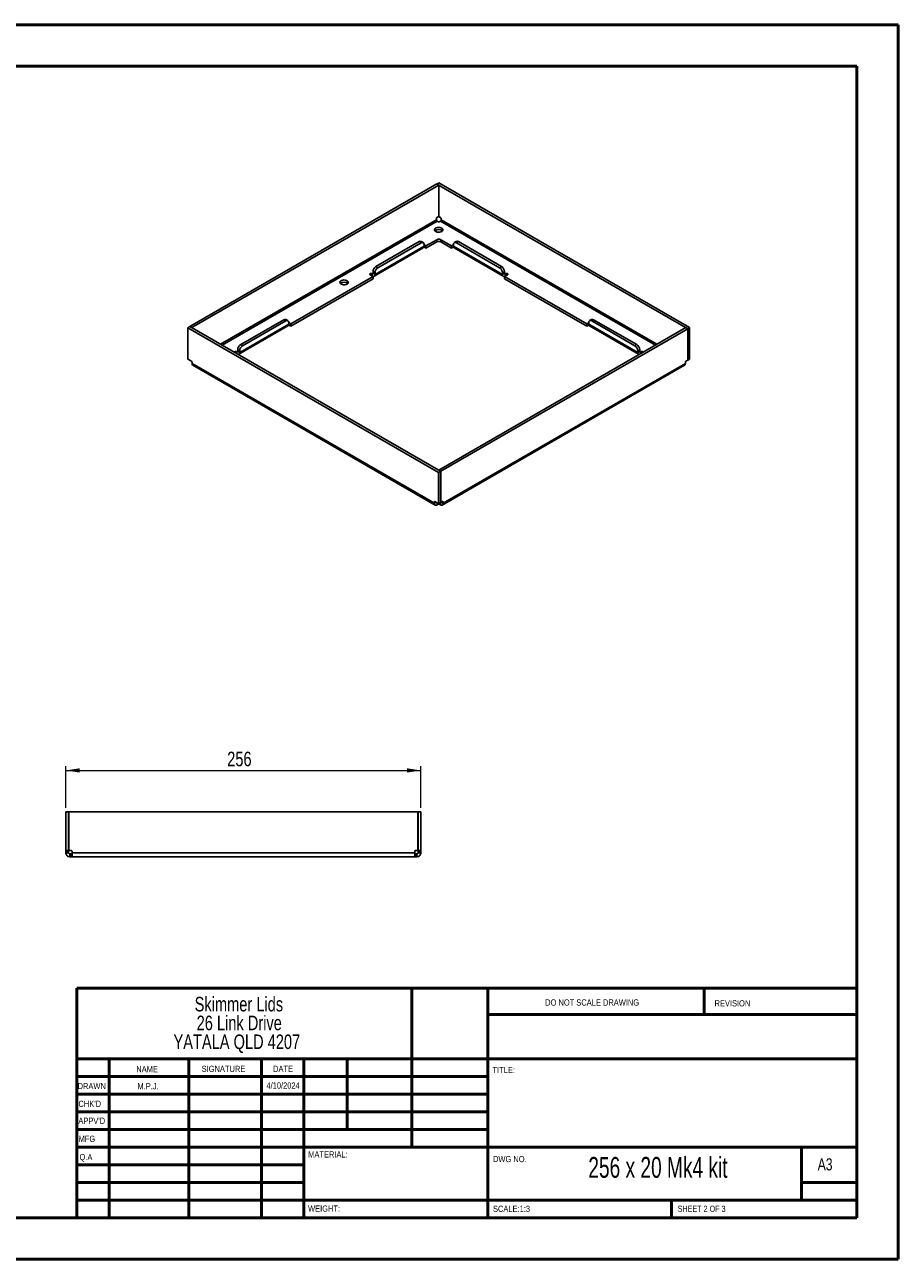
# Paper-space layout 'Sheet2' of a CAD drawing. Header units: millimetres. Extents: x 0 to 420, y 0 to 297.
# Tile 2 of 2: x 210 to 420, y 0 to 297. Entities that reach past the tile are written whole.
import ezdxf

# ---------------------------------------------------------------- set-up
doc = ezdxf.new("R2010")
doc.units = ezdxf.units.MM
doc.styles.add('SLDTEXTSTYLE0', font='TXT', dxfattribs={"width": 0.6875})
doc.styles.add('SLDTEXTSTYLE1', font='TXT', dxfattribs={"width": 0.75})
doc.dimstyles.new('SLDDIMSTYLE0', dxfattribs={"dimtxt": 3.5, "dimasz": 3.302, "dimexe": 0, "dimexo": 0.0625, "dimgap": 0.875, "dimtad": 1, "dimdec": 0, "dimlfac": 3, "dimrnd": 1e-09, "dimzin": 12, "dimdsep": 46, "dimtxsty": 'SLDTEXTSTYLE1', "dimsah": 1, "dimcen": 0.09, "dimadec": 0, "dimazin": 3, "dimtfac": 1, "dimtdec": 0, "dimtofl": 0, "dimtmove": 0, "dimatfit": 3, "dimfxl": 0, "dimfrac": 2, "dimtolj": 1, "dimtzin": 12, "dimarcsym": 0})

# ---------------------------------------------------------------- blocks, each defined once
blk = doc.blocks.new('SW_NOTE_0_1')
at = {"color": 0, "linetype": 'Continuous', "lineweight": 0, "char_height": 3.5, "attachment_point": 2, "style": 'SLDTEXTSTYLE1'}
for s, insert in [('Skimmer Lids', (13.89, 4.51)), ('26 Link Drive', (13.98, -0.01)), ('YATALA QLD 4207', (13.4, -4.54))]:
    blk.add_mtext(s, dxfattribs=dict(at, insert=insert))
blk = doc.blocks.new('_D_3')
at = {"color": 7, "linetype": 'Continuous', "lineweight": 0}
for p, q in [((220.27, 108.82), (220.27, 118.82)), ((305.6, 108.82), (305.6, 118.82)), ((220.27, 117.82), (305.6, 117.82))]:
    blk.add_line(p, q, dxfattribs=at)
at = {"color": 7, "linetype": 'Continuous', "lineweight": 18}
for points in [[(220.27, 117.82), (223.57, 117.31), (223.57, 118.33)], [(305.6, 117.82), (302.3, 118.33), (302.3, 117.31)]]:
    blk.add_solid(points, dxfattribs=at)
at = {"color": 7, "linetype": 'Continuous', "lineweight": 18, "insert": (259.06, 122.33), "char_height": 3.5, "attachment_point": 1, "style": 'SLDTEXTSTYLE1'}
blk.add_mtext('256', dxfattribs=at)

psp = doc.layouts.new('Sheet2')

# ---------------------------------------------------------------- linework, layer by layer
at = {"color": 7, "linetype": 'Continuous', "lineweight": 50}
for p, q in [((0.3793, 297.2148), (420.3793, 297.2148)), ((420.3793, 0.2148), (420.3793, 297.2148)), ((10.3793, 287.2148), (410.3793, 287.2148)), ((410.3793, 287.2148), (410.3793, 10.2148)), ((222.8788, 65.4648), (410.0788, 65.4648)), ((222.8788, 65.4648), (222.8788, 10.2148)), ((303.4788, 65.4648), (303.4788, 27.2148)), ((321.6788, 65.4648), (321.6788, 10.2148)), ((373.6788, 59.0898), (373.6788, 65.4648)), ((410.0788, 59.0898), (321.6788, 59.0898)), ((410.0788, 48.4648), (222.8788, 48.4648)), ((230.6788, 48.4648), (230.6788, 10.2148)), ((249.8698, 48.4648), (249.8698, 10.2148)), ((267.2778, 48.4648), (267.2778, 10.2148)), ((277.4788, 10.2148), (277.4788, 48.4648)), ((287.8788, 31.4648), (287.8788, 48.4648)), ((321.6788, 44.2148), (222.8788, 44.2148)), ((321.6788, 39.9648), (222.8788, 39.9648)), ((321.6788, 35.7148), (222.8788, 35.7148)), ((321.6788, 31.4648), (222.8788, 31.4648)), ((277.4788, 27.2148), (222.8788, 27.2148)), ((277.4788, 27.2148), (410.0788, 27.2148)), ((397.0788, 14.4648), (397.0788, 27.2148)), ((277.4788, 22.9647), (222.8788, 22.9647)), ((277.4788, 18.7148), (222.8788, 18.7148)), ((410.0788, 18.7148), (397.0788, 18.7148)), ((222.8788, 14.4648), (410.3793, 14.4648)), ((365.8788, 10.2148), (365.8788, 14.4648)), ((10.3793, 10.2148), (410.3793, 10.2148)), ((0.3793, 0.2148), (420.3793, 0.2148))]:
    psp.add_line(p, q, dxfattribs=at)
at = {"color": 7, "linetype": 'Continuous', "lineweight": 25}
for p, q in [((309.4258, 258.8944), (250.0524, 224.6188)), ((309.8972, 258.6222), (250.5238, 224.3467)), ((309.8972, 258.6222), (309.4258, 258.8944)), ((309.9326, 259.1597), (309.4612, 258.8876)), ((309.4612, 258.874), (309.4612, 258.8876)), ((369.7538, 224.0814), (309.4612, 258.8876)), ((309.8972, 251.0554), (309.8972, 258.6222)), ((370.2252, 224.3535), (309.9326, 259.1597)), ((309.3317, 250.2801), (257.4546, 220.3321)), ((257.8317, 220.1143), (309.5203, 249.9535)), ((309.3317, 250.5929), (309.3317, 250.2801)), ((309.8972, 251.0554), (309.4496, 250.797)), ((309.5203, 249.9535), (309.7911, 249.7971)), ((310.3684, 250.797), (309.8972, 251.069)), ((310.0269, 249.7971), (310.2977, 249.9535)), ((310.2977, 249.9535), (361.9863, 220.1143)), ((310.4863, 250.2801), (310.4863, 250.5929)), ((362.3634, 220.3321), (310.4863, 250.2801)), ((306.3735, 243.946), (294.5884, 237.1426)), ((294.8241, 239.0341), (305.195, 245.0211)), ((295.2955, 238.762), (305.6664, 244.749)), ((305.6664, 244.749), (305.195, 245.0211)), ((306.1663, 244.7985), (305.6949, 245.0706)), ((306.8449, 243.456), (306.3459, 243.7441)), ((306.3735, 244.3407), (306.3735, 243.946)), ((306.8449, 244.0004), (306.3735, 244.2725)), ((309.4376, 245.4971), (306.8449, 244.0004)), ((309.4376, 244.9528), (306.8449, 243.456)), ((306.8449, 244.0004), (306.8449, 243.456)), ((309.4376, 244.9528), (309.4376, 245.4971)), ((312.9731, 244.0004), (310.3804, 245.4971)), ((310.3804, 244.9528), (310.3804, 245.4971)), ((312.9731, 243.456), (310.3804, 244.9528)), ((313.4445, 244.2725), (312.9731, 244.0004)), ((312.9731, 243.456), (312.9731, 244.0004)), ((313.4721, 243.7441), (312.9731, 243.456)), ((313.4445, 243.946), (313.4445, 244.3407)), ((325.2296, 237.1426), (313.4445, 243.946)), ((314.1231, 245.0706), (313.6517, 244.7985)), ((314.623, 245.0211), (314.1516, 244.749)), ((314.1516, 244.749), (324.5225, 238.762)), ((314.623, 245.0211), (324.9939, 239.0341)), ((294.395, 236.7153), (306.1801, 243.5187)), ((313.6379, 243.5187), (325.423, 236.7153)), ((294.5884, 237.5373), (294.1169, 237.8094)), ((294.1169, 237.4147), (294.1169, 237.8094)), ((294.8241, 239.0341), (295.2955, 238.762)), ((324.5225, 238.762), (324.9939, 239.0341)), ((325.7011, 237.8094), (325.2296, 237.5373)), ((325.7011, 237.8094), (325.7011, 237.4147)), ((294.1169, 236.6527), (274.318, 225.223)), ((294.1169, 236.1084), (274.318, 224.6787)), ((293.4098, 237.0609), (294.1169, 236.6527)), ((293.9284, 237.3059), (293.8812, 237.3331)), ((293.8812, 236.7888), (293.8812, 237.3331)), ((294.1169, 237.4147), (293.9284, 237.3059)), ((293.9284, 237.3059), (293.9284, 236.7616)), ((294.1169, 237.4147), (294.5884, 237.1426)), ((294.1169, 236.1084), (294.1169, 236.6527)), ((294.5884, 237.1426), (294.5884, 237.5373)), ((325.2296, 237.5373), (325.2296, 237.1426)), ((325.7011, 237.4147), (325.2296, 237.1426)), ((325.8896, 237.3059), (325.7011, 237.4147)), ((325.7011, 236.6527), (326.4082, 237.0609)), ((345.5, 225.223), (325.7011, 236.6527)), ((325.7011, 236.6527), (325.7011, 236.1084)), ((345.5, 224.6787), (325.7011, 236.1084)), ((325.9368, 237.3331), (325.8896, 237.3059)), ((325.8896, 237.3059), (325.8896, 236.7616)), ((325.9368, 236.7888), (325.9368, 237.3331)), ((262.2971, 220.2568), (272.668, 226.2438)), ((262.7685, 219.9846), (273.1394, 225.9716)), ((273.1394, 225.9716), (272.668, 226.2438)), ((273.6394, 226.0211), (273.168, 226.2933)), ((346.65, 226.2933), (346.1786, 226.0211)), ((347.15, 226.2438), (346.6786, 225.9716)), ((346.6786, 225.9716), (357.0495, 219.9846)), ((347.15, 226.2438), (357.5209, 220.2568)), ((249.5928, 224.3263), (250.0642, 224.5984)), ((249.5928, 224.3263), (309.8854, 189.5201)), ((249.5928, 216.7594), (249.5928, 224.3263)), ((250.5238, 224.3467), (250.0524, 224.6188)), ((250.0524, 224.6188), (250.0524, 224.5916)), ((250.0642, 224.5984), (310.3568, 189.7922)), ((250.5238, 224.3331), (250.5238, 224.3467)), ((261.8681, 217.9379), (273.6532, 224.7413)), ((273.8466, 225.1686), (262.0614, 218.3652)), ((274.318, 224.6787), (273.819, 224.9667)), ((273.8466, 225.5633), (273.8466, 225.1686)), ((274.318, 225.223), (273.8466, 225.4951)), ((274.318, 225.223), (274.318, 224.6787)), ((309.9208, 190.0576), (369.2942, 224.3331)), ((310.3922, 189.7854), (369.7656, 224.061)), ((345.9714, 225.4951), (345.5, 225.223)), ((345.5, 224.6787), (345.5, 225.223)), ((345.999, 224.9667), (345.5, 224.6787)), ((345.9714, 225.1686), (345.9714, 225.5633)), ((357.7566, 218.3652), (345.9714, 225.1686)), ((346.1648, 224.7413), (357.9499, 217.9379)), ((369.2942, 224.3331), (369.7656, 224.061)), ((370.2252, 224.3535), (369.7538, 224.0814)), ((369.7538, 224.0678), (369.7538, 224.0814)), ((369.7656, 224.061), (369.7656, 216.4941)), ((370.2252, 216.7867), (370.2252, 224.3535)), ((262.2971, 220.2568), (262.7685, 219.9846)), ((357.0495, 219.9846), (357.5209, 220.2568)), ((261.4015, 218.5285), (261.3543, 218.5557)), ((261.3543, 218.0808), (261.3543, 218.5557)), ((261.59, 218.6373), (261.4015, 218.5285)), ((261.4015, 218.5285), (261.4015, 218.0536)), ((262.0614, 218.7599), (261.59, 219.032)), ((261.59, 218.6374), (261.59, 219.032)), ((261.59, 218.6374), (262.0614, 218.3652)), ((262.0614, 218.3652), (262.0614, 218.7599)), ((358.228, 219.032), (357.7566, 218.7599)), ((357.7566, 218.7599), (357.7566, 218.3652)), ((358.228, 218.6374), (357.7566, 218.3652)), ((358.228, 219.032), (358.228, 218.6374)), ((358.4165, 218.5285), (358.228, 218.6373)), ((358.4637, 218.5557), (358.4165, 218.5285)), ((358.4165, 218.5285), (358.4165, 218.0536)), ((358.4637, 218.0808), (358.4637, 218.5557)), ((250.5, 216.2357), (249.5928, 216.7594)), ((250.6179, 215.7188), (250.6179, 216.0316)), ((250.6179, 215.7188), (308.8603, 182.0962)), ((250.8112, 215.2915), (309.0537, 181.6688)), ((310.7643, 181.6688), (369.0068, 215.2915)), ((369.2001, 215.7188), (310.9577, 182.0962)), ((369.2001, 215.7188), (369.2001, 216.0316)), ((369.318, 216.2357), (369.7656, 216.4941)), ((370.2252, 216.7867), (369.7656, 216.5213)), ((309.8854, 189.5201), (310.3568, 189.7922)), ((309.8854, 181.9532), (309.8854, 189.5201)), ((309.9208, 190.0576), (310.3922, 189.7854)), ((309.9208, 190.044), (309.9208, 190.0576)), ((310.3568, 182.2254), (310.3568, 189.7922)), ((310.3922, 189.7854), (310.3922, 182.2186)), ((308.8603, 182.4089), (308.9782, 182.477)), ((308.8603, 182.0962), (308.8603, 182.4089)), ((308.8603, 182.0962), (309.2491, 182.3206)), ((308.9782, 182.477), (309.8854, 181.9532)), ((309.5203, 181.7151), (309.5203, 182.164)), ((309.7911, 181.8714), (309.5203, 181.7151)), ((309.7911, 181.8714), (309.7911, 182.0077)), ((309.8854, 181.9532), (310.3568, 182.2254)), ((310.0269, 181.8714), (310.0269, 182.0349)), ((310.2977, 181.7151), (310.0269, 181.8714)), ((310.2977, 181.7151), (310.2977, 182.1912)), ((310.3922, 182.2186), (310.3568, 182.239)), ((310.3922, 182.2186), (310.8398, 182.477)), ((310.9577, 182.0962), (310.5689, 182.3206)), ((310.9577, 182.4089), (310.8398, 182.477)), ((310.9577, 182.4089), (310.9577, 182.0962)), ((220.2713, 107.822), (220.938, 107.822)), ((220.2713, 98.555), (220.2713, 107.822)), ((220.938, 98.555), (220.938, 107.822)), ((220.9547, 107.822), (220.9547, 98.555)), ((220.9547, 107.822), (304.9213, 107.822)), ((304.9213, 107.822), (304.9213, 98.555)), ((305.6047, 107.822), (304.938, 107.822)), ((304.938, 98.555), (304.938, 107.822)), ((305.6047, 98.555), (305.6047, 107.822)), ((220.2713, 98.555), (220.938, 98.555)), ((220.2713, 98.3884), (220.2713, 98.555)), ((220.2713, 98.3884), (220.938, 98.3884)), ((220.2713, 98.0053), (220.2713, 98.3884)), ((220.938, 98.3884), (220.938, 98.555)), ((220.938, 98.0053), (220.938, 98.3884)), ((220.9547, 98.555), (221.5877, 98.555)), ((221.7544, 98.3884), (221.7544, 98.0053)), ((304.1216, 98.0053), (304.1216, 98.3884)), ((304.2883, 98.555), (304.9213, 98.555)), ((305.6047, 98.555), (304.938, 98.555)), ((304.938, 98.3884), (304.938, 98.555)), ((305.6047, 98.3884), (304.938, 98.3884)), ((304.938, 98.0053), (304.938, 98.3884)), ((305.6047, 98.3884), (305.6047, 98.555)), ((305.6047, 98.0053), (305.6047, 98.3884)), ((220.2713, 98.0053), (220.938, 98.0053)), ((221.2047, 97.072), (221.2047, 97.7387)), ((221.5877, 97.7387), (221.2047, 97.7387)), ((221.5877, 97.072), (221.2047, 97.072)), ((221.5877, 97.072), (221.5877, 97.7387)), ((221.7544, 97.7387), (221.5877, 97.7387)), ((221.7544, 97.072), (221.5877, 97.072)), ((304.1216, 98.0053), (221.7544, 98.0053)), ((304.1216, 97.072), (221.7544, 97.072)), ((304.2883, 97.7387), (304.1216, 97.7387)), ((304.2883, 97.072), (304.1216, 97.072)), ((304.2883, 97.072), (304.2883, 97.7387)), ((304.6713, 97.7387), (304.2883, 97.7387)), ((304.6713, 97.072), (304.2883, 97.072)), ((304.6713, 97.072), (304.6713, 97.7387)), ((305.6047, 98.0053), (304.938, 98.0053))]:
    psp.add_line(p, q, dxfattribs=at)
at = {"color": 7, "linetype": 'Continuous', "lineweight": 25, "flags": 128}
for points in [[(310.6279, 247.4633), (310.8079, 247.6041), (310.9079, 247.7692), (310.9193, 247.944), (310.8408, 248.113), (310.6796, 248.2612), (310.4499, 248.3753), (310.1721, 248.4452), (309.871, 248.4648), (309.5732, 248.4323), (309.3053, 248.3506), (309.091, 248.2269), (308.9494, 248.0722), (308.893, 247.9003), (308.927, 247.7264), (309.0482, 247.5661), (309.2458, 247.4335), (309.5024, 247.3404), (309.7952, 247.2951), (310.098, 247.3017), (310.3841, 247.3594), (310.6279, 247.4633)], [(287.8708, 234.8158), (288.0478, 234.9543), (288.1463, 235.1167), (288.1574, 235.2886), (288.0803, 235.4549), (287.9217, 235.6006), (287.6958, 235.7128), (287.4226, 235.7816), (287.1263, 235.8009), (286.8335, 235.7689), (286.5699, 235.6885), (286.3591, 235.5668), (286.2198, 235.4147), (286.1644, 235.2456), (286.1978, 235.0746), (286.317, 234.9169), (286.5114, 234.7864), (286.7638, 234.6949), (287.0518, 234.6504), (287.3496, 234.6568), (287.631, 234.7136), (287.8708, 234.8158)], [(293.8812, 237.3331), (293.7731, 237.3748), (293.6455, 237.3894), (293.518, 237.3748), (293.4098, 237.3331), (293.3376, 237.2706), (293.3122, 237.197), (293.3376, 237.1234), (293.4098, 237.0609)], [(326.4082, 237.0609), (326.4804, 237.1234), (326.5058, 237.197), (326.4804, 237.2706), (326.4082, 237.3331), (326.3, 237.3748), (326.1725, 237.3894), (326.0449, 237.3748), (325.9368, 237.3331)], [(261.3543, 218.5557), (261.2462, 218.5974), (261.1186, 218.612), (260.9911, 218.5974), (260.8829, 218.5557), (260.8107, 218.4932), (260.7853, 218.4196), (260.7858, 218.409)], [(359.0322, 218.409), (359.0327, 218.4196), (359.0073, 218.4932), (358.9351, 218.5557), (358.8269, 218.5974), (358.6994, 218.612), (358.5718, 218.5974), (358.4637, 218.5557)]]:
    psp.add_lwpolyline(points, dxfattribs=at)
at = {"color": 7, "linetype": 'Continuous', "lineweight": 25}
for centre, radius, start, end in [((309.5876, 250.5812), 0.2561, 122.605478, 177.394522), ((309.909, 250.0246), 0.2562, 242.609672, 297.390328), ((310.2304, 250.5812), 0.2561, 2.605478, 57.394522), ((309.909, 246.543), 1.3934, 49.72846, 130.27154), ((305.4879, 244.6123), 0.503, 65.692881, 125.617577), ((305.9424, 244.4106), 0.4367, 350.785963, 129.203285), ((305.9295, 243.8895), 0.4476, 304.056351, 7.25583), ((309.909, 244.5873), 1.0247, 62.609672, 117.390328), ((309.909, 244.043), 1.0247, 62.609672, 117.390328), ((313.8756, 244.4106), 0.4367, 50.796715, 189.214037), ((313.9019, 243.8955), 0.4601, 173.701152, 234.986667), ((314.3301, 244.6123), 0.503, 54.382423, 114.307119), ((295.6522, 237.7395), 1.5368, 122.605478, 177.394522), ((296.1236, 237.4674), 1.5368, 122.605478, 177.394522), ((323.6944, 237.4674), 1.5368, 2.605478, 57.394522), ((324.1658, 237.7395), 1.5368, 2.605478, 57.394522), ((287.1637, 233.8972), 1.3748, 50.098934, 129.901066), ((294.002, 237.3961), 0.1165, 230.796715, 9.214037), ((294.186, 237.0773), 0.4076, 230.796715, 9.214037), ((325.632, 237.0773), 0.4076, 170.785963, 309.203285), ((325.816, 237.3961), 0.1165, 170.785963, 309.203285), ((272.961, 225.8349), 0.503, 65.692881, 125.617577), ((273.4155, 225.6332), 0.4367, 350.785963, 129.203285), ((346.4025, 225.6332), 0.4367, 50.796715, 189.214037), ((346.857, 225.8349), 0.503, 54.382423, 114.307119), ((273.4026, 225.1121), 0.4476, 304.056351, 7.25583), ((346.4288, 225.1181), 0.4601, 173.701152, 234.986667), ((263.1253, 218.9622), 1.5368, 122.605478, 177.394522), ((263.5967, 218.69), 1.5368, 122.605478, 177.394522), ((356.2213, 218.69), 1.5368, 2.605478, 57.394522), ((356.6927, 218.9622), 1.5368, 2.605478, 57.394522), ((261.4751, 218.6187), 0.1165, 230.796715, 9.214037), ((261.6644, 218.2973), 0.4028, 271.760832, 9.707186), ((358.1536, 218.2973), 0.4028, 170.292814, 268.239168), ((358.3429, 218.6187), 0.1165, 170.785963, 309.203285), ((250.362, 216.0199), 0.2561, 2.605478, 57.394522), ((369.456, 216.0199), 0.2561, 122.605478, 177.394522), ((308.9322, 182.4206), 0.0728, 50.796715, 189.214037), ((309.909, 181.644), 0.2562, 62.609672, 117.390328), ((310.8858, 182.4206), 0.0728, 350.785963, 129.203285), ((221.5877, 98.3884), 0.1667, 0, 90), ((304.2883, 98.3884), 0.1667, 90, 180)]:
    psp.add_arc(centre, radius, start, end, dxfattribs=at)
for points, knots in [([(309.5203, 249.9535), (309.4709, 249.982), (309.4219, 250.0338), (309.3521, 250.1547), (309.3317, 250.2231), (309.3317, 250.2801)], [0, 0, 0, 0, 0.5, 0.5, 1, 1, 1, 1]), ([(310.4863, 250.2801), (310.4863, 250.2231), (310.4659, 250.1547), (310.3961, 250.0338), (310.3471, 249.982), (310.2977, 249.9535)], [0, 0, 0, 0, 0.5, 0.5, 1, 1, 1, 1]), ([(250.8112, 215.2915), (250.8112, 215.2915), (250.7398, 215.3054), (250.6518, 215.4458), (250.6292, 215.6278), (250.6179, 215.7188)], [0, 0, 0, 0, 0.00010213, 0.50005106, 1, 1, 1, 1]), ([(369.2001, 215.7188), (369.1888, 215.6278), (369.1662, 215.4458), (369.0782, 215.3054), (369.0068, 215.2915), (369.0068, 215.2915)], [0, 0, 0, 0, 0.49994894, 0.99989787, 1, 1, 1, 1]), ([(308.8603, 182.0962), (308.8603, 181.9964), (308.8775, 181.9066), (308.9436, 181.7604), (308.9925, 181.7041), (309.1147, 181.6336), (309.1879, 181.6194), (309.3476, 181.6352), (309.4339, 181.6652), (309.5203, 181.7151)], [0, 0, 0, 0, 0.25, 0.25, 0.5, 0.5, 0.75, 0.75, 1, 1, 1, 1]), ([(310.2977, 181.7151), (310.3841, 181.6652), (310.4704, 181.6352), (310.6301, 181.6194), (310.7033, 181.6336), (310.8255, 181.7041), (310.8744, 181.7604), (310.9405, 181.9066), (310.9577, 181.9964), (310.9577, 182.0962)], [0, 0, 0, 0, 0.25, 0.25, 0.5, 0.5, 0.75, 0.75, 1, 1, 1, 1]), ([(220.2713, 98.0053), (220.2713, 97.8832), (220.2956, 97.761), (220.3891, 97.5353), (220.4583, 97.4318), (220.6311, 97.259), (220.7346, 97.1898), (220.9604, 97.0963), (221.0825, 97.072), (221.2047, 97.072)], [0, 0, 0, 0, 0.25, 0.25, 0.5, 0.5, 0.75, 0.75, 1, 1, 1, 1]), ([(220.938, 98.0053), (220.938, 97.9355), (220.9667, 97.8661), (221.0655, 97.7674), (221.1349, 97.7387), (221.2047, 97.7387)], [0, 0, 0, 0, 0.5, 0.5, 1, 1, 1, 1]), ([(221.7544, 97.072), (221.7544, 97.072), (221.7544, 97.0963), (221.7544, 97.1898), (221.7544, 97.259), (221.7544, 97.4318), (221.7544, 97.5353), (221.7544, 97.761), (221.7544, 97.8832), (221.7544, 98.0053)], [0, 0, 0, 0, 0.25, 0.25, 0.5, 0.5, 0.75, 0.75, 1, 1, 1, 1]), ([(304.1216, 98.0053), (304.1216, 97.8832), (304.1216, 97.761), (304.1216, 97.5353), (304.1216, 97.4318), (304.1216, 97.259), (304.1216, 97.1898), (304.1216, 97.0963), (304.1216, 97.072), (304.1216, 97.072)], [0, 0, 0, 0, 0.25, 0.25, 0.5, 0.5, 0.75, 0.75, 1, 1, 1, 1]), ([(304.6713, 97.072), (304.7935, 97.072), (304.9156, 97.0963), (305.1414, 97.1898), (305.2449, 97.259), (305.4177, 97.4318), (305.4869, 97.5353), (305.5804, 97.761), (305.6047, 97.8832), (305.6047, 98.0053)], [0, 0, 0, 0, 0.25, 0.25, 0.5, 0.5, 0.75, 0.75, 1, 1, 1, 1]), ([(304.6713, 97.7387), (304.7411, 97.7387), (304.8105, 97.7674), (304.9093, 97.8661), (304.938, 97.9355), (304.938, 98.0053)], [0, 0, 0, 0, 0.5, 0.5, 1, 1, 1, 1])]:
    psp.add_open_spline(points, degree=3, knots=knots, dxfattribs=at)

# ---------------------------------------------------------------- block references
at = {"color": 7, "linetype": 'Continuous', "lineweight": 0}
psp.add_blockref('SW_NOTE_0_1', (247.9727, 58.8388), dxfattribs=at)

# ---------------------------------------------------------------- texts
for s, insert, char_height, attachment_point, style in [('DO NOT SCALE DRAWING', (335.4935, 62.7478), 1.5, 1, 'SLDTEXTSTYLE1'), ('REVISION', (376.2064, 62.5497), 1.5, 1, 'SLDTEXTSTYLE1'), ('NAME', (237.2011, 46.7163), 1.5, 1, 'SLDTEXTSTYLE1'), ('SIGNATURE', (252.9124, 46.7765), 1.5, 1, 'SLDTEXTSTYLE1'), ('DATE', (270.0935, 46.791), 1.5, 1, 'SLDTEXTSTYLE1'), ('TITLE:', (322.835, 46.4931), 1.5, 1, 'SLDTEXTSTYLE1'), ('DRAWN', (223.091, 42.6445), 1.5, 1, 'SLDTEXTSTYLE1'), ('M.P.J.', (240.0366, 42.5981), 1.4986, 2, 'SLDTEXTSTYLE1'), ('4/10/2024', (272.4912, 42.7739), 1.4986, 2, 'SLDTEXTSTYLE1'), ("CHK'D", (223.2893, 38.3692), 1.5, 1, 'SLDTEXTSTYLE1'), ("APPV'D", (223.2806, 34.2791), 1.5, 1, 'SLDTEXTSTYLE1'), ('MFG', (223.334, 29.9485), 1.5, 1, 'SLDTEXTSTYLE1'), ('Q.A', (223.5479, 25.5644), 1.5, 1, 'SLDTEXTSTYLE1'), ('MATERIAL:', (278.5247, 26.2008), 1.5, 1, 'SLDTEXTSTYLE1'), ('DWG NO.', (322.9528, 25.0834), 1.5, 1, 'SLDTEXTSTYLE1'), ('256 x 20 Mk4 kit', (362.601, 24.8313), 5, 2, 'SLDTEXTSTYLE0'), ('A3', (400.9998, 24.5152), 2.91042, 1, 'SLDTEXTSTYLE1'), ('WEIGHT:', (278.4967, 13.1641), 1.4986, 1, 'SLDTEXTSTYLE1'), ('SCALE:1:3', (322.9528, 13.1149), 1.5, 1, 'SLDTEXTSTYLE1'), ('SHEET 2 OF 3', (367.3571, 13.1149), 1.5, 1, 'SLDTEXTSTYLE0')]:
    psp.add_mtext(s, dxfattribs=dict(at, insert=insert, char_height=char_height, attachment_point=attachment_point, style=style))

# ---------------------------------------------------------------- dimensions: what is measured, and where the dimension line sits
at = {"color": 7, "linetype": 'Continuous', "lineweight": 18}
dim = psp.add_linear_dim(base=(305.6047, 117.822), p1=(220.2713, 107.822), p2=(305.6047, 107.822), dimstyle='SLDDIMSTYLE0', dxfattribs=at)
dim.commit()
dim.dimension.update_dxf_attribs({"geometry": '_D_3', "text_midpoint": (262.938, 117.822), "dimtype": 160})

doc.saveas('drawing.dxf')
